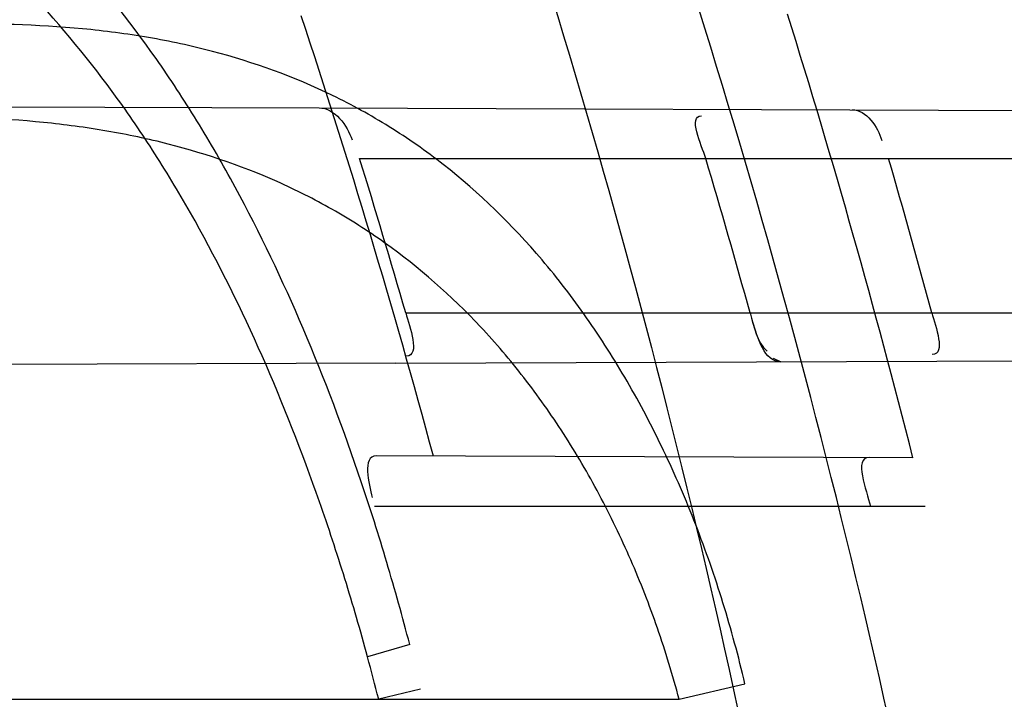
# Model space of a CAD drawing. Header units: millimetres. Extents: x 0 to 297, y 0 to 210.
# Tile 49 of 256: x 147.5941 to 147.6259, y 91.4163 to 91.4383. Entities that reach past the tile are written whole.
import ezdxf

# ---------------------------------------------------------------- set-up
doc = ezdxf.new("R2010")
doc.units = ezdxf.units.MM
doc.header["$LTSCALE"] = 16.335
doc.layers.get('0').update_dxf_attribs({"linetype": 'CONTINUOUS'})
for name, color, linetype in [('01_GLOBAL', 7, 'CONTINUOUS'), ('INTFCLR_1', 7, 'CONTINUOUS'), ('INTFCLR_144815', 7, 'CONTINUOUS')]:
    doc.layers.add(name, color=color, linetype=linetype)

msp = doc.modelspace()

# ---------------------------------------------------------------- linework, layer by layer
at = {"color": 7, "linetype": 'Continuous'}
msp.add_circle((148.0808034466, 92.1164639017), 1.9, dxfattribs=at)
at = {"color": 9, "linetype": 'Continuous'}
msp.add_arc((148.0808034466, 92.1164639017), 1.8756493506, 182.9674534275, 267.0325465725, dxfattribs=at)
at = {"layer": '01_GLOBAL', "color": 7, "linetype": 'Continuous'}
msp.add_circle((148.0808034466, 92.1164639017), 1.925, dxfattribs=at)
at = {"layer": 'INTFCLR_1', "color": 6, "linetype": 'Continuous'}
for p, q in [((147.5642691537, 91.4355959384), (147.6037535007, 91.4354581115)), ((147.6062380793, 91.4271987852), (147.5673150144, 91.4270629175))]:
    msp.add_line(p, q, dxfattribs=at)
at = {"layer": 'INTFCLR_1', "color": 9, "linetype": 'Continuous'}
for p, q in [((147.6037535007, 91.4354581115), (147.6475919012, 91.435305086)), ((147.605059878, 91.43382411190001), (147.6479681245, 91.43382411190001)), ((147.6065565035, 91.4288241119), (147.649248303, 91.4288241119)), ((147.6062380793, 91.4271987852), (147.6496285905, 91.4273502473)), ((147.6229711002, 91.4241410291), (147.6055979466, 91.4242016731)), ((147.6055405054, 91.4225741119), (147.6233637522, 91.4225741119)), ((147.606685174, 91.41810067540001), (147.6053207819, 91.417698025)), ((147.6070367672, 91.41665572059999), (147.6056811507, 91.4163241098)), ((147.6154042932, 91.41632411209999), (147.6175336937, 91.4168260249)), ((147.3506636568, 91.41632411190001), (147.6154042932, 91.41632411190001))]:
    msp.add_line(p, q, dxfattribs=at)
at = {"layer": 'INTFCLR_1', "color": 7, "linetype": 'Continuous'}
msp.add_line((147.6184460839, 91.4273628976), (147.6186914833, 91.427242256), dxfattribs=at)
at = {"layer": 'INTFCLR_1', "color": 6, "linetype": 'Continuous'}
for centre, radius, start, end in [((147.3556636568, 91.35632411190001), 0.3017258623, 270, 90.00000002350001), ((147.3556636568, 91.35632411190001), 0.2867456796, 270, 90.00000002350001), ((147.3552502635, 91.35632583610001), 0.2615546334, 16.0920984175, 17.2354244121), ((147.3559948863, 91.356325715), 0.2715622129, 15.4839192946, 16.5815583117), ((147.3552498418, 91.3563256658), 0.2779552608, 15.1191837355, 16.189568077)]:
    msp.add_arc(centre, radius, start, end, dxfattribs=at)
at = {"layer": 'INTFCLR_1', "color": 9, "linetype": 'Continuous'}
for centre, radius, start, end in [((147.3556636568, 91.35632411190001), 0.2607760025, 15.0858372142, 18.3537618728), ((147.3556636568, 91.35632411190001), 0.2757760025, 14.2357984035, 17.3348347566), ((147.5317042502, 91.39765468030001), 0.0762963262, 14.1638873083, 15.2305644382)]:
    msp.add_arc(centre, radius, start, end, dxfattribs=at)
for points, knots in [([(147.6239207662, 91.2630229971), (147.6245143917, 91.2646383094), (147.625677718, 91.2679000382), (147.6278942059, 91.2745147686), (147.6314905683, 91.2863879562), (147.6348253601, 91.3003236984), (147.6370274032, 91.31277865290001), (147.637953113, 91.3191383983), (147.6384308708, 91.3228167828), (147.6395335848, 91.3320514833), (147.6406793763, 91.34783064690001), (147.6404956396, 91.36644728), (147.639629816, 91.3785116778), (147.6390851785, 91.3840823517), (147.6386841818, 91.38778738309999), (147.6374452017, 91.3977872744), (147.6346320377, 91.41379988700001), (147.6305782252, 91.4294332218), (147.6276786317, 91.43871199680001), (147.6265880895, 91.4420309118), (147.6249290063, 91.4469198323), (147.621186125, 91.4571408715), (147.6147225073, 91.4721421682), (147.6073615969, 91.4863146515), (147.6022300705, 91.495037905), (147.59983173, 91.49892098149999), (147.598238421, 91.5014521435), (147.5939293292, 91.5081091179), (147.5867086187, 91.5183259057), (147.5766787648, 91.5307635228), (147.5681834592, 91.54008643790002), (147.5622490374, 91.5460455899), (147.5589678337, 91.54920070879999), (147.5544151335, 91.5534558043), (147.5480427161, 91.5590273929), (147.541144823, 91.5644332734), (147.5367712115, 91.56754354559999), (147.5346401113, 91.56897350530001), (147.533241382, 91.56987250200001), (147.5319885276, 91.57063788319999), (147.5308874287, 91.5712699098), (147.5299491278, 91.57176025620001), (147.5291251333, 91.5721478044), (147.5284918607, 91.5723508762), (147.5279419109, 91.57249513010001), (147.5276450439, 91.5721332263), (147.5279068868, 91.5716254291), (147.528285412, 91.5709843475), (147.528982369, 91.57009863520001), (147.5299093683, 91.56900729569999), (147.53099579, 91.56780618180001), (147.5321866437, 91.5665242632), (147.5339471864, 91.56466063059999), (147.5364529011, 91.56204119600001), (147.5411298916, 91.55713350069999), (147.546237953, 91.5516275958), (147.5508912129, 91.54636519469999), (147.5537675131, 91.54301891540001), (147.5583927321, 91.5375256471), (147.5654736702, 91.52862354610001), (147.5747566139, 91.5156719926), (147.581475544, 91.5050988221), (147.5858745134, 91.49757284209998), (147.5888592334, 91.492279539), (147.5940084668, 91.4826176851), (147.6008853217, 91.46802735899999), (147.605629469, 91.45586290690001), (147.6078360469, 91.44955591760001)], [0, 0, 0, 0, 0.0103792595, 0.0208842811, 0.0420721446, 0.0851858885, 0.1071984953, 0.1183380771, 0.123943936, 0.1295693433, 0.1744299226, 0.2192388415, 0.2417237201, 0.2473597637, 0.2529962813, 0.2641993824, 0.3081295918, 0.3509327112, 0.3614952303, 0.3667582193, 0.3720021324, 0.3926323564, 0.4323913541, 0.4704239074, 0.4888657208, 0.4934194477, 0.497950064, 0.5069039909, 0.5412450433, 0.5733438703, 0.6032118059, 0.6172673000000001, 0.6240601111, 0.6306649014, 0.6548506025, 0.6750843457, 0.6834913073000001, 0.6872123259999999, 0.6905622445, 0.6935176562, 0.6960693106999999, 0.6982084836, 0.6999280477, 0.7014829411, 0.7024060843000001, 0.7029587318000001, 0.7038763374, 0.7054334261, 0.7076628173, 0.7105600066, 0.714112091, 0.7174145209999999, 0.7211168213, 0.7295725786, 0.7392778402, 0.7620040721, 0.7748640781, 0.7816422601, 0.7886165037, 0.8181744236, 0.8502177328, 0.884679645, 0.8936796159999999, 0.902792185, 0.9213283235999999, 0.9597006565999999, 1, 1, 1, 1]), ([(147.5311764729, 91.57132411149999), (147.5318287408, 91.5713240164), (147.5336257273, 91.5703676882), (147.5357695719, 91.56920293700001), (147.5378575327, 91.5678745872), (147.540022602, 91.5664516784), (147.5444669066, 91.5633499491), (147.5514777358, 91.5579678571), (147.5579605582, 91.5524167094), (147.5625922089, 91.5481782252), (147.5659282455, 91.5450376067), (147.5719597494, 91.53910867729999), (147.580595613, 91.52983364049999), (147.5907946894, 91.51745818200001), (147.5981414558, 91.50728802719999), (147.6025258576, 91.5006611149), (147.60414614, 91.49814277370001), (147.6065841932, 91.4942808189), (147.6117989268, 91.48560842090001), (147.6192817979, 91.4715157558), (147.6258568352, 91.45659014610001), (147.6296645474, 91.44641925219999), (147.6313517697, 91.4415559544), (147.6324604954, 91.4382553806), (147.6354073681, 91.4290313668), (147.6395285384, 91.4134880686), (147.6423901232, 91.3975587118), (147.6436501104, 91.38761200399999), (147.6440578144, 91.3839275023), (147.6446115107, 91.3783882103), (147.6454917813, 91.3663917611), (147.6456786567, 91.3478767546), (147.6445135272, 91.3321854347), (147.6433925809, 91.3230036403), (147.6429068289, 91.3193455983), (147.6419655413, 91.31302046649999), (147.6397259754, 91.3006309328), (147.6363346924, 91.2867710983), (147.6326792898, 91.27496708), (147.6304259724, 91.2683893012), (147.6292433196, 91.26514577), (147.6286398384, 91.26353946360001)], [0, 0, 0, 0, 0.0056084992, 0.016622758, 0.0214510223, 0.0268121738, 0.0389184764, 0.0680276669, 0.1027789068, 0.1122614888, 0.1220107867, 0.1421735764, 0.1849752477, 0.2309092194, 0.2799812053, 0.2927645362, 0.2992310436, 0.3057293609, 0.3320345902, 0.3862266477, 0.4428037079, 0.4721337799, 0.479586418, 0.4870651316, 0.5020714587, 0.5628449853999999, 0.6251697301, 0.6410581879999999, 0.6490513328, 0.6570434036, 0.6889243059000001, 0.7524504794, 0.8160576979, 0.8240355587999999, 0.8319861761, 0.8477866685, 0.8790166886, 0.9402183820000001, 0.9703167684, 0.9852456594, 1, 1, 1, 1]), ([(147.6066851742, 91.41810067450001), (147.6064533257, 91.41898927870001), (147.6060835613, 91.42031468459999), (147.6055458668, 91.4220645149), (147.6047137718, 91.4246100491), (147.6033320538, 91.42827750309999), (147.6014874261, 91.4321542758), (147.5998290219, 91.4350339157), (147.5980981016, 91.4376755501), (147.5957168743, 91.4406612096), (147.5929709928, 91.44322398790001), (147.5905965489, 91.444959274), (147.5881088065, 91.4464927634), (147.5847519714, 91.44805734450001), (147.5811690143, 91.4491652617), (147.5781660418, 91.44982919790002), (147.575014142, 91.4503707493), (147.5709227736, 91.45081339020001), (147.5667319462, 91.45102731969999), (147.5632696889, 91.45110647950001), (147.5596875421, 91.45113480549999), (147.5551425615, 91.45109301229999), (147.5496304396, 91.45097570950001), (147.5459314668, 91.45087596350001), (147.5440698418, 91.45082086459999)], [0, 0, 0, 0, 0.0346282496, 0.0518722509, 0.0690224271, 0.1356084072, 0.1994979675, 0.2306510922, 0.2608465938, 0.3185314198, 0.3741956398, 0.4018715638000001, 0.4293205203, 0.4842875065, 0.5409793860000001, 0.570369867, 0.6002195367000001, 0.6615276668, 0.7254015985, 0.7583983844, 0.792108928, 0.8604732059, 0.9297730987, 1, 1, 1, 1]), ([(147.6078360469, 91.44955591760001), (147.6101299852, 91.44299922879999), (147.6142956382, 91.42952576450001), (147.6182613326, 91.4122075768), (147.6202192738, 91.4006412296), (147.6210065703, 91.39518478), (147.6214994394, 91.3915132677), (147.6227052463, 91.3813993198), (147.623864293, 91.3647211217), (147.6237011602, 91.3479837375), (147.6230932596, 91.3377512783), (147.6228153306, 91.3340172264), (147.6223459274, 91.32845986), (147.6210514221, 91.316626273), (147.6180380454, 91.29878467), (147.6143540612, 91.28396869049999), (147.6118533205, 91.2754656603), (147.6108389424, 91.2721312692), (147.6090123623, 91.2664116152), (147.6051536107, 91.2553712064), (147.5989882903, 91.2403218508), (147.5926455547, 91.22739948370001), (147.588554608, 91.2198568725), (147.5870705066, 91.21719653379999), (147.5848652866, 91.2133153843), (147.5801153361, 91.2053160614), (147.5725777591, 91.1938048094), (147.5633378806, 91.1812395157), (147.5566749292, 91.173042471), (147.5528339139, 91.16854333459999), (147.551385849, 91.16686409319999), (147.5489422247, 91.1640712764), (147.5444265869, 91.1590434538), (147.5395205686, 91.15382001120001), (147.5350750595, 91.14916276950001), (147.5324472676, 91.14642530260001), (147.5302613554, 91.14401157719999), (147.5288390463, 91.1424858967), (147.5269884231, 91.13966284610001), (147.5301672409, 91.1409193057), (147.5319512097, 91.141994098), (147.5341146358, 91.14331988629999), (147.5360112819, 91.14459412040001), (147.5382932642, 91.1461762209), (147.5413846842, 91.14844087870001), (147.5453415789, 91.15151625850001), (147.5512543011, 91.1563820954), (147.5565470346, 91.16112874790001), (147.5611780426, 91.16556996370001), (147.5644972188, 91.16884566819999), (147.5704790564, 91.1750133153), (147.5790048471, 91.18463110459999), (147.5890158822, 91.1974187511), (147.5961841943, 91.2078944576), (147.6004450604, 91.21470752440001), (147.6020181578, 91.21729598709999), (147.6043852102, 91.2212675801), (147.6094401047, 91.23018520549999), (147.6166547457, 91.24466011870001), (147.621618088, 91.2567571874), (147.6239207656, 91.2630229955)], [0, 0, 0, 0, 0.0419449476, 0.0850695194, 0.1071739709, 0.1127634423, 0.1183584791, 0.1295423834, 0.1742656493, 0.2191961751, 0.2304978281, 0.2361598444, 0.2418057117, 0.2641744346, 0.3080240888, 0.3509528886, 0.3562644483, 0.3615432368, 0.3719979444, 0.3925183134, 0.4321501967, 0.4701192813, 0.4793724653, 0.4839620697, 0.48851378, 0.5063269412, 0.5401307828, 0.5715496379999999, 0.6004673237, 0.6038923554, 0.6072711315, 0.6138564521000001, 0.6263016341, 0.6480618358, 0.6572019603, 0.6650284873, 0.6713159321, 0.6759369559, 0.6799952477, 0.6841765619, 0.6887949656, 0.6950107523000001, 0.6986911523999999, 0.7027318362, 0.7117342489, 0.7218512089, 0.7329803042, 0.7579718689, 0.7647510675, 0.7717251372, 0.7861300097, 0.8166264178, 0.8492835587, 0.8841348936, 0.8932111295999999, 0.8978052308, 0.9024247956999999, 0.92112918, 0.9596906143, 1, 1, 1, 1]), ([(147.6053207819, 91.41769802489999), (147.6050905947, 91.4185448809), (147.6046020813, 91.4202256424), (147.6035256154, 91.4234944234), (147.6019985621, 91.42740041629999), (147.6001796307, 91.4310956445), (147.5985478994, 91.43384143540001), (147.59684337, 91.4363653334), (147.5945016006, 91.4392206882), (147.5918121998, 91.4416714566), (147.5894897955, 91.4433356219), (147.5870547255, 91.4448111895), (147.5837740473, 91.4463224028), (147.5802771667, 91.4474022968), (147.5773469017, 91.44805809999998), (147.5742721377, 91.44859816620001), (147.5702826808, 91.44905430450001), (147.5661959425, 91.4492944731), (147.5628200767, 91.4494018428), (147.5593277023, 91.4494622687), (147.5548960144, 91.4494664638), (147.5495201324, 91.44941103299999), (147.545912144, 91.44935419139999), (147.5440960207, 91.4493224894)], [0, 0, 0, 0, 0.0341071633, 0.068008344, 0.1337313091, 0.1969353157, 0.2278200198, 0.2578041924, 0.3152475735, 0.3708922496, 0.3986349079, 0.4261880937, 0.4814518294, 0.5385010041, 0.5680846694, 0.5981200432, 0.6597913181, 0.7240121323, 0.7571773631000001, 0.7910568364, 0.8597590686, 0.9294057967, 1, 1, 1, 1]), ([(147.5311764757, 91.1413241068), (147.5310781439, 91.14132411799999), (147.5308373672, 91.14137158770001), (147.5308497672, 91.1418044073), (147.5311074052, 91.1422497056), (147.5315528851, 91.142911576), (147.5322318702, 91.14373533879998), (147.5335407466, 91.1452190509), (147.5355593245, 91.1473348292), (147.5383533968, 91.1501930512), (147.5428736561, 91.1547964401), (147.5478811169, 91.1599991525), (147.5524841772, 91.1649963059), (147.5549756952, 91.16777374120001), (147.5564519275, 91.1694435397), (147.5603658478, 91.1739155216), (147.5671547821, 91.1820635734), (147.5765732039, 91.1945612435), (147.5842592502, 91.2060163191), (147.5891039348, 91.21397962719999), (147.5913524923, 91.217842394), (147.5928653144, 91.2204893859), (147.5970335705, 91.2279909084), (147.6034974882, 91.24084499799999), (147.6097854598, 91.25582728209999), (147.6137211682, 91.2668203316), (147.6155837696, 91.27251442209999), (147.6166180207, 91.2758335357), (147.6191666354, 91.28429392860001), (147.6229221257, 91.2990378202), (147.6259956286, 91.3168025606), (147.6273158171, 91.32858523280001), (147.6277944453, 91.33411784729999), (147.6280778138, 91.3378349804), (147.6286975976, 91.3480207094), (147.6288639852, 91.364684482), (147.6276820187, 91.3812878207), (147.6264527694, 91.3913544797), (147.6259502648, 91.39500924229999), (147.6251474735, 91.4004414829), (147.6231505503, 91.4119586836), (147.6191057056, 91.4292020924), (147.6148598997, 91.44260751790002), (147.6125223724, 91.4491302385)], [0, 0, 0, 0, 0.0008731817, 0.001718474, 0.0032338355, 0.0055641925, 0.0087322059, 0.0127298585, 0.0231213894, 0.0346993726, 0.0482226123, 0.08041255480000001, 0.0988155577, 0.1085507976, 0.1135449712, 0.1186069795, 0.1613231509, 0.207686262, 0.2575123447, 0.2837454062, 0.2904461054, 0.2972015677, 0.3108182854, 0.366650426, 0.4248609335, 0.4549769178, 0.4703146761, 0.4780576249, 0.4858477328, 0.5487775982, 0.6130123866, 0.6457680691, 0.6540347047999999, 0.6623246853, 0.6788711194, 0.7446474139, 0.8101273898, 0.8265053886, 0.8346996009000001, 0.8428861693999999, 0.8752668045, 0.9384714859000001, 1, 1, 1, 1]), ([(147.6175336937, 91.4168260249), (147.6173285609, 91.4177078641), (147.6168577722, 91.4194405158), (147.615979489, 91.421962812), (147.6149449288, 91.4243590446), (147.6137657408, 91.4266031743), (147.6124535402, 91.4286690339), (147.6105754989, 91.4311135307), (147.6084249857, 91.4332116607), (147.6060539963, 91.43487180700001), (147.6036063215, 91.43622204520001), (147.6009695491, 91.4371759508), (147.5982256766, 91.4377638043), (147.5953432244, 91.4381391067), (147.5931382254, 91.43818935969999), (147.5916574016, 91.4381487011)], [0, 0, 0, 0, 0.0736829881, 0.1459735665, 0.2171926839, 0.2858938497, 0.3520814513, 0.4160976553, 0.536537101, 0.5946056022, 0.6512552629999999, 0.7636590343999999, 0.8210952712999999, 0.8794404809, 1, 1, 1, 1]), ([(147.6154042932, 91.41632411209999), (147.6152002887, 91.4170998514), (147.6147340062, 91.4186249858), (147.6138690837, 91.4208408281), (147.6128544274, 91.4229470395), (147.6116999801, 91.4249199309), (147.6104180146, 91.4267368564), (147.6085787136, 91.4288983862), (147.6064844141, 91.4307432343), (147.6041953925, 91.4322013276), (147.6018172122, 91.4334000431), (147.5992703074, 91.43424661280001), (147.5966240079, 91.43477685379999), (147.5938408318, 91.4351248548), (147.5917135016, 91.43518255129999), (147.5902832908, 91.4351575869)], [0, 0, 0, 0, 0.0701472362, 0.1393069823, 0.2078363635, 0.2743846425, 0.3389902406, 0.4020297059, 0.5223393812, 0.5811635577, 0.6390271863, 0.7549002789, 0.8143917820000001, 0.874905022, 1, 1, 1, 1])]:
    msp.add_open_spline(points, degree=3, knots=knots, dxfattribs=at)
at = {"layer": 'INTFCLR_1', "color": 6, "linetype": 'Continuous'}
for points, knots in [([(147.5524190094, 91.57132411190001), (147.5518087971, 91.57132411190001), (147.5529114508, 91.5692236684), (147.5538583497, 91.5680649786), (147.5554058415, 91.56603172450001), (147.5573153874, 91.5637319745), (147.5597564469, 91.56079692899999), (147.5626098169, 91.5573885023), (147.5656703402, 91.5536813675), (147.5686923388, 91.5499560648), (147.571505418, 91.54640770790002), (147.5740879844, 91.5430774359), (147.5764364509, 91.53997985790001), (147.5785589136, 91.53711993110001), (147.5804701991, 91.53449113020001), (147.5821890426, 91.5320821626), (147.5837330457, 91.529879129), (147.5851142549, 91.527876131), (147.5863481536, 91.5260600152), (147.5874498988, 91.5244157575), (147.5884368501, 91.52292425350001), (147.5893145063, 91.52158304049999), (147.590301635, 91.52005887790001), (147.5913416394, 91.5184318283), (147.5924164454, 91.51672483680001), (147.5934051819, 91.5151347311), (147.5944675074, 91.51340362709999), (147.5954727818, 91.51173989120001), (147.5963989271, 91.5101860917), (147.5972040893, 91.50882047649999), (147.5980924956, 91.5072948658), (147.5990691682, 91.5055946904), (147.6001439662, 91.503694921), (147.6013258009, 91.5015697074), (147.6026254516, 91.49918624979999), (147.6040567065, 91.4965029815), (147.6056293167, 91.4934797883), (147.6073520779, 91.49007026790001), (147.6092357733, 91.4862176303), (147.6112959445, 91.48184252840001), (147.6135459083, 91.4768493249), (147.6159975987, 91.4711159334), (147.6186600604, 91.46449556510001), (147.621540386, 91.45677847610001), (147.6245995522, 91.4477874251), (147.6276353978, 91.43777021), (147.6304347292, 91.4271489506), (147.6328479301, 91.41640510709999), (147.6348548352, 91.405631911), (147.6364550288, 91.3948720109), (147.6376568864, 91.3841237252), (147.6384643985, 91.3734124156), (147.6388848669, 91.3627276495), (147.638923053, 91.3520862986), (147.6385832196, 91.34147856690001), (147.6378679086, 91.3309058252), (147.6367790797, 91.3203765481), (147.6353146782, 91.30986953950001), (147.6334744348, 91.2993988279), (147.6312492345, 91.2889416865), (147.6286373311, 91.27851137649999), (147.6256726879, 91.26825261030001), (147.6225298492, 91.2586638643), (147.6194333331, 91.2501513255), (147.6165578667, 91.24288110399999), (147.613914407, 91.2366339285), (147.6114912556, 91.23122494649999), (147.6092772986, 91.2265132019), (147.6072566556, 91.222383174), (147.6054148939, 91.2187488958), (147.6037381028, 91.2155404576), (147.6022167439, 91.21270536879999), (147.6008394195, 91.21019779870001), (147.5995919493, 91.20797263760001), (147.5984619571, 91.205992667), (147.5974378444, 91.2042264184), (147.5965123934, 91.2026529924), (147.5956788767, 91.20125348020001), (147.5947260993, 91.1996710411), (147.5936842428, 91.1979643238), (147.5924549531, 91.195983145), (147.5913949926, 91.1943013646), (147.5904087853, 91.1927574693), (147.5895314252, 91.19139819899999), (147.5885421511, 91.1898833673), (147.5874297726, 91.1882012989), (147.5861816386, 91.18634056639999), (147.5847816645, 91.18428595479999), (147.5832139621, 91.18202299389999), (147.5814607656, 91.179538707), (147.5795082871, 91.1768262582), (147.5773377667, 91.1738741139), (147.5749300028, 91.1706720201), (147.5722786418, 91.16722855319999), (147.5693828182, 91.16355418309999), (147.5662651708, 91.1596930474), (147.5630841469, 91.155829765), (147.5601062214, 91.152268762), (147.5575479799, 91.1491965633), (147.5555504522, 91.14679617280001), (147.5539276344, 91.14467529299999), (147.5529496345, 91.1434806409), (147.5517963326, 91.1413241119), (147.5524190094, 91.1413241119)], [0, 0, 0, 0, 0.0038604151, 0.0075016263, 0.0124785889, 0.0188917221, 0.0268498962, 0.0364677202, 0.04706947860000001, 0.0572444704, 0.0668187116, 0.0757144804, 0.08390538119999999, 0.0914099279, 0.098245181, 0.1044667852, 0.1101313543, 0.1152642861, 0.1198589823, 0.1240215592, 0.1277856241, 0.1311734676, 0.1341617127, 0.1392736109, 0.1433897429, 0.1469230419, 0.1511192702, 0.1562389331, 0.1592204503, 0.1625628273, 0.1662680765, 0.1703891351, 0.1749670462, 0.1800766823, 0.185772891, 0.1921413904, 0.1993155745, 0.2073310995, 0.2163076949, 0.2264451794, 0.2379233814, 0.250953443, 0.2658909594, 0.2830621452, 0.3030578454, 0.3259639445, 0.3492662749, 0.372530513, 0.3956109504, 0.4185782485, 0.4413347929, 0.4640172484, 0.48651927, 0.5089682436, 0.5313242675, 0.553647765, 0.5759939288, 0.5982772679, 0.6207473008, 0.6432362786, 0.6658996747, 0.6887559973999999, 0.7107777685, 0.7297237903, 0.7460531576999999, 0.7602331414, 0.7726347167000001, 0.7835467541, 0.7931663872, 0.8017211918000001, 0.8093215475, 0.8160683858, 0.8220758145, 0.8274205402, 0.8322066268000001, 0.8364980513, 0.8403368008, 0.8437547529, 0.8468031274, 0.8520223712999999, 0.8564046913, 0.8615533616, 0.8645986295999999, 0.8679945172, 0.8717882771, 0.8760445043, 0.8807522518, 0.8859628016, 0.8917731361, 0.8981681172, 0.9051985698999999, 0.9129160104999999, 0.9213486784, 0.9305434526, 0.9404096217, 0.9509435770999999, 0.9619432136, 0.9720502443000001, 0.9803711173, 0.9870628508, 0.9922716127, 0.99606073, 1, 1, 1, 1]), ([(147.5524190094, 91.1413241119), (147.5531143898, 91.1413241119), (147.5543203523, 91.14213679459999), (147.5561744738, 91.14325300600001), (147.5583002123, 91.1447976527), (147.560928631, 91.14681022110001), (147.5640582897, 91.14937974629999), (147.5675074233, 91.15237487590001), (147.5710070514, 91.1555769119), (147.574310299, 91.1587419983), (147.5773371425, 91.16175781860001), (147.5800923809, 91.16460395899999), (147.5825889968, 91.1672661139), (147.5848455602, 91.1697411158), (147.5868773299, 91.1720281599), (147.5887011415, 91.1741288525), (147.5903405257, 91.1760572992), (147.5918089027, 91.1778176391), (147.59312239, 91.1794189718), (147.5942950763, 91.1808709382), (147.5953447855, 91.18218881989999), (147.5962981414, 91.1834007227), (147.5972372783, 91.1846080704), (147.5982377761, 91.1859099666), (147.5992999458, 91.187311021), (147.6003509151, 91.1887170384), (147.6013832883, 91.1901164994), (147.6024574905, 91.19159267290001), (147.6036466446, 91.1932514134), (147.6049757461, 91.1951365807), (147.6064609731, 91.1972842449), (147.6081179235, 91.19973355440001), (147.6099603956, 91.2025250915), (147.6120026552, 91.20570886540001), (147.6142665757, 91.2093548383), (147.6167734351, 91.21354352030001), (147.6195429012, 91.2183732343), (147.6225956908, 91.2239740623), (147.6259494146, 91.23049845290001), (147.6296263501, 91.2381747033), (147.6335547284, 91.2471120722), (147.6374822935, 91.2570297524), (147.6411546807, 91.26748627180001), (147.6444163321, 91.27808548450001), (147.6472390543, 91.28872386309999), (147.6496322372, 91.2993899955), (147.6515947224, 91.3100274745), (147.6531423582, 91.3206651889), (147.6542785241, 91.3312578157), (147.6550140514, 91.3418222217), (147.655355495, 91.3523479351), (147.6553083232, 91.36283677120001), (147.6548760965, 91.3732949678), (147.6540611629, 91.3837158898), (147.6528633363, 91.39410400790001), (147.6512816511, 91.40445780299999), (147.649316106, 91.4147614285), (147.6469588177, 91.4250379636), (147.6442058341, 91.4352745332), (147.6410435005, 91.44548298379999), (147.6374805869, 91.4556114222), (147.6336594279, 91.4652777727), (147.6298256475, 91.47403311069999), (147.6262354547, 91.48156843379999), (147.6229615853, 91.48797792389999), (147.6199846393, 91.4934796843), (147.617284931, 91.4982265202), (147.6148405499, 91.5023464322), (147.6126315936, 91.50593695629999), (147.6106351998, 91.50908022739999), (147.6088346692, 91.5118359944), (147.6072125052, 91.5142588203), (147.6057564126, 91.51638728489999), (147.6044486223, 91.5182624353), (147.6032796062, 91.51991080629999), (147.6022307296, 91.5213681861), (147.6012884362, 91.5226603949), (147.6003875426, 91.52388111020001), (147.599451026, 91.5251356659), (147.5984191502, 91.5265005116), (147.5973563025, 91.52788680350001), (147.5962900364, 91.5292585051), (147.5952102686, 91.5306298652), (147.5940251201, 91.53211414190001), (147.5927013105, 91.5337461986), (147.5912185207, 91.535542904), (147.5895625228, 91.5375118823), (147.5877136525, 91.5396634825), (147.5856554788, 91.54200321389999), (147.583366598, 91.5445380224), (147.5808303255, 91.5472668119), (147.5780323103, 91.5501828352), (147.5749547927, 91.55327492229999), (147.5715984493, 91.5565159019), (147.5680191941, 91.55981674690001), (147.5644644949, 91.5629254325), (147.5612102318, 91.5656152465), (147.5584715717, 91.5677235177), (147.5562664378, 91.5693347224), (147.5543599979, 91.57048668), (147.5531273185, 91.57132411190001), (147.5524190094, 91.57132411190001)], [0, 0, 0, 0, 0.0042187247, 0.0081401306, 0.0133978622, 0.0200459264, 0.0282638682, 0.0379443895, 0.0477615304, 0.05703690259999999, 0.0656973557, 0.0736821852, 0.0810680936, 0.0878383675, 0.0940009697, 0.0996271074, 0.1047154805, 0.1093563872, 0.1135342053, 0.1172803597, 0.1206792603, 0.1237557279, 0.1266349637, 0.1299589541, 0.1337168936, 0.1373013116, 0.1406085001, 0.1442672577, 0.148377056, 0.1529904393, 0.1582606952, 0.164218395, 0.1709303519, 0.1785521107, 0.1871652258, 0.1969659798, 0.2081658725, 0.2209392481, 0.2356613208, 0.2526660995, 0.2725685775, 0.2948769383, 0.3173640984, 0.3397873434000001, 0.3621386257, 0.3841211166, 0.4060891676, 0.4277469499, 0.4493218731, 0.470705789, 0.4919793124, 0.5131981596, 0.5343255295, 0.5554668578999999, 0.5765984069, 0.5977513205, 0.6189954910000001, 0.6402209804, 0.6617015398, 0.6832900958, 0.7050415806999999, 0.7268239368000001, 0.7463339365, 0.7630160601, 0.7774553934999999, 0.7899931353, 0.8009638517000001, 0.8105830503, 0.8190545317, 0.8265380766, 0.8331730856, 0.8390248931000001, 0.8442268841, 0.8488182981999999, 0.8528943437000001, 0.8564866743, 0.8597116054, 0.8625968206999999, 0.8656908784, 0.8692094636, 0.8729771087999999, 0.8762884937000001, 0.879749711, 0.8835661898, 0.8878115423, 0.8924986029, 0.8976989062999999, 0.9034198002, 0.9097088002, 0.9166034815, 0.9241390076, 0.9323094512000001, 0.9411199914, 0.9506041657, 0.9606137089, 0.9706541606, 0.9792553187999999, 0.9862062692, 0.9916647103, 0.9957028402, 1, 1, 1, 1])]:
    msp.add_open_spline(points, degree=3, knots=knots, dxfattribs=at)
for points in [[(147.6037535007, 91.4354581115), (147.6042495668, 91.4354563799), (147.6046729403, 91.4348938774), (147.6048199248, 91.434420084)], [(147.6162640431, 91.43382411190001), (147.6161325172, 91.4342658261), (147.6156728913, 91.4352022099), (147.6161337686, 91.43520060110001)], [(147.6210056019, 91.43539789), (147.6214668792, 91.4353962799), (147.6218365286, 91.4348437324), (147.6219651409, 91.43440074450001)], [(147.6065565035, 91.4288241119), (147.6066854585, 91.4283771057), (147.6070400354, 91.42743014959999), (147.6065748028, 91.4274285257)], [(147.6235837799, 91.4288241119), (147.6237007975, 91.42839100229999), (147.6240482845, 91.4274798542), (147.6235996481, 91.42747828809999)], [(147.6055979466, 91.4242016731), (147.6051471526, 91.4242032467), (147.6053579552, 91.42329072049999), (147.6054736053, 91.42285501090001)], [(147.6215608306, 91.4241459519), (147.6210367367, 91.4241477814), (147.621471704, 91.4230826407), (147.6215984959, 91.4225741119)]]:
    msp.add_open_spline(points, degree=3, dxfattribs=at)
at = {"layer": 'INTFCLR_1', "color": 7, "linetype": 'Continuous'}
for points in [[(147.6177008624, 91.4288241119), (147.617823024, 91.4283880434), (147.6179135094, 91.427881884), (147.6182539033, 91.4275832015)], [(147.6186914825, 91.42724225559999), (147.6181697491, 91.42724035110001), (147.6179327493, 91.4280215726), (147.617793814, 91.4285244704)]]:
    msp.add_open_spline(points, degree=3, dxfattribs=at)
at = {"layer": 'INTFCLR_144815', "color": 6, "linetype": 'Continuous'}
for radius in [0.3190566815, 0.3040475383]:
    msp.add_circle((147.3556636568, 91.35632411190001), radius, dxfattribs=at)
for radius, start, end in [(0.4398395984, 313.9937911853, 154.5150993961), (0.3391361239, 316.9838592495, 43.0161407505)]:
    msp.add_arc((147.3556636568, 91.35632411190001), radius, start, end, dxfattribs=at)
at = {"layer": 'INTFCLR_144815', "color": 9, "linetype": 'Continuous'}
for centre, radius, start, end in [((147.3556636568, 91.35632411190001), 0.3298406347, 314.0862202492, 45.9137797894), ((147.3556636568, 91.35632411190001), 0.3198467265, 314.0319604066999, 45.9680396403), ((147.3556636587, 91.3563241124), 0.3618983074, 311.2505121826, 12.701512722)]:
    msp.add_arc(centre, radius, start, end, dxfattribs=at)
at = {"layer": 'INTFCLR_144815', "color": 6, "linetype": 'Continuous'}
for points, knots in [([(147.6577759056, 91.3563241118), (147.6577759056, 91.3578954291), (147.6577525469, 91.3610384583), (147.6576474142, 91.3657528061), (147.6574721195, 91.37046716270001), (147.6572265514, 91.3751815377), (147.656910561, 91.3798958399), (147.656523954, 91.38461004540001), (147.6560665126, 91.3893239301), (147.6555379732, 91.39403738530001), (147.6549380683, 91.39875002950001), (147.6542664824, 91.40346163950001), (147.6535229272, 91.4081716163), (147.6527070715, 91.41287953), (147.6518186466, 91.4175845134), (147.6508573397, 91.42228592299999), (147.6498229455, 91.42698259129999), (147.6487152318, 91.4316735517), (147.6475341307, 91.43635723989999), (147.6462795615, 91.4410323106), (147.64495167, 91.44569676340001), (147.6435506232, 91.4503487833), (147.6420768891, 91.4549858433), (147.6405310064, 91.4596055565), (147.6389138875, 91.4642048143), (147.6372266, 91.4687805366), (147.6354706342, 91.47332901), (147.6336477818, 91.4778463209), (147.6317603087, 91.4823280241), (147.6298109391, 91.4867692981), (147.6278029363, 91.4911648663), (147.6257401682, 91.4955089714), (147.62362715, 91.4997954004), (147.621469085, 91.50401750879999), (147.6192719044, 91.50816824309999), (147.6170422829, 91.51224019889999), (147.6147876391, 91.5162256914), (147.6125161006, 91.52011686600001), (147.6102364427, 91.52390582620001), (147.6079579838, 91.5275847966), (147.6056904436, 91.5311463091), (147.603443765, 91.5345834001), (147.6012279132, 91.5378898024), (147.5990526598, 91.5410601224), (147.5969273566, 91.5440900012), (147.5948607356, 91.5469762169), (147.5928607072, 91.5497167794), (147.5909342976, 91.5523108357), (147.5890876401, 91.55475852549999), (147.5873260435, 91.55706076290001), (147.5856536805, 91.5592195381), (147.5840734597, 91.5612379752), (147.5825868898, 91.5631204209), (147.5811945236, 91.5648718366), (147.5798962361, 91.5664974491), (147.578691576, 91.5680023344), (147.577579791, 91.5693914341), (147.5765599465, 91.5706694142), (147.57563099, 91.5718407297), (147.5747919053, 91.572909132), (147.5740415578, 91.5738789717), (147.5733789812, 91.57475141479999), (147.5728023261, 91.57553667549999), (147.5723120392, 91.5762162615), (147.5718077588, 91.5770040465), (147.5713359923, 91.5775746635), (147.5710071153, 91.578818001), (147.5713403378, 91.5788240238)], [0, 0, 0, 0, 0.0193233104, 0.0386508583, 0.0579871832, 0.0773361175, 0.09670245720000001, 0.1160893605, 0.1355016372, 0.1549417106, 0.174414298, 0.1939209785, 0.2134662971, 0.2330504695, 0.2526773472, 0.2723461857, 0.2920601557, 0.3118166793, 0.3316176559, 0.3514587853, 0.371340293, 0.3912557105, 0.4112029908, 0.4311730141, 0.4511607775, 0.4711544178, 0.4911445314, 0.5111169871, 0.5310562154, 0.5509444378, 0.5707608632, 0.5904818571, 0.6100808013, 0.6295279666, 0.6487906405, 0.6678329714, 0.6866163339, 0.7050996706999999, 0.7232399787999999, 0.7409930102, 0.7583142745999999, 0.7751600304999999, 0.7914883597, 0.8072603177, 0.8224409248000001, 0.8370001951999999, 0.8509135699, 0.8641629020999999, 0.8767346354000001, 0.8886194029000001, 0.8998117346, 0.9103161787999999, 0.9201431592, 0.929309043, 0.9378311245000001, 0.9457272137, 0.9530145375, 0.9597112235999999, 0.9658341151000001, 0.9713985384, 0.9764187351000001, 0.9809091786, 0.9848838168, 0.9883571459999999, 0.9913427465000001, 0.9959015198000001, 1, 1, 1, 1]), ([(147.5784687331, 91.13382420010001), (147.5781248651, 91.1338305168), (147.5784667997, 91.1351065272), (147.5789335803, 91.13570228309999), (147.5794381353, 91.13651419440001), (147.5799269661, 91.13721519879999), (147.5805020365, 91.13802435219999), (147.581162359, 91.13892311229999), (147.5819099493, 91.1399218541), (147.5827456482, 91.1410217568), (147.5836709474, 91.1422277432), (147.5846879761, 91.1435451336), (147.5857985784, 91.1449795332), (147.5870029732, 91.14653486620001), (147.5882990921, 91.1482126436), (147.5896836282, 91.1500132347), (147.5911548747, 91.15193951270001), (147.5927145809, 91.15399936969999), (147.5943650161, 91.15620210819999), (147.596103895, 91.1585517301), (147.5979255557, 91.16104816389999), (147.599823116, 91.1636899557), (147.6017910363, 91.1664778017), (147.6038223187, 91.1694105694), (147.6059091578, 91.17248603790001), (147.6080430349, 91.17570086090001), (147.610214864, 91.17905059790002), (147.6124151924, 91.1825298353), (147.6146343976, 91.1861323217), (147.6168628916, 91.189851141), (147.6190913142, 91.19367890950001), (147.6213106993, 91.1976079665), (147.6235126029, 91.2016305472), (147.6256891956, 91.2057389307), (147.6278333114, 91.2099255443), (147.6299384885, 91.2141830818), (147.631998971, 91.2185045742), (147.6340096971, 91.22288344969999), (147.635966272, 91.22731357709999), (147.6378649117, 91.23178925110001), (147.6397023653, 91.2363051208), (147.6414762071, 91.24085704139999), (147.6431808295, 91.2454316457), (147.6448144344, 91.2500236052), (147.6463777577, 91.25463405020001), (147.6478725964, 91.25926866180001), (147.6492992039, 91.2639290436), (147.6506556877, 91.2686094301), (147.651941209, 91.2733071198), (147.653154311, 91.27801617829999), (147.6542942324, 91.28273212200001), (147.6553612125, 91.2874541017), (147.656355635, 91.2921819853), (147.6572778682, 91.2969157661), (147.6581281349, 91.3016549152), (147.6589065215, 91.306398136), (147.6596131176, 91.31114385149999), (147.6602481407, 91.31589110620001), (147.6608118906, 91.3206396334), (147.6613046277, 91.32538908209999), (147.6617265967, 91.3301391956), (147.6620780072, 91.33488963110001), (147.6623590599, 91.33964034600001), (147.662569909, 91.3443911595), (147.6627106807, 91.34914211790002), (147.6627814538, 91.35389307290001), (147.6627822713, 91.3586440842), (147.6627131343, 91.3633950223), (147.6625740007, 91.3681459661), (147.6623647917, 91.3728967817), (147.6620853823, 91.37764750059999), (147.6617356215, 91.38239791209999), (147.6613153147, 91.3871479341), (147.6608242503, 91.3918972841), (147.6602621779, 91.39664575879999), (147.6596288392, 91.4013929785), (147.6589239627, 91.40613849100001), (147.6581472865, 91.4108816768), (147.6572985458, 91.41562188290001), (147.6563774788, 91.4203583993), (147.6553839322, 91.4250899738), (147.654317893, 91.42981488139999), (147.6531794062, 91.4345314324), (147.6519684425, 91.4392384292), (147.6506848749, 91.4439351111), (147.6493287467, 91.44862012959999), (147.6479004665, 91.4532910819), (147.6464007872, 91.4579448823), (147.6448306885, 91.4625782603), (147.6431912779, 91.4671880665), (147.6414839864, 91.4717707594), (147.6397106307, 91.47632235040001), (147.6378734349, 91.4808384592), (147.6359750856, 91.48531428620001), (147.6340187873, 91.48974459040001), (147.6320083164, 91.4941236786), (147.6299480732, 91.4984454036), (147.6278431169, 91.5027031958), (147.6256991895, 91.506890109), (147.623522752, 91.51099883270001), (147.6213209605, 91.5150218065), (147.6191016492, 91.51895129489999), (147.6168732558, 91.5227795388), (147.6146447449, 91.5264988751), (147.6124254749, 91.53010191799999), (147.6102250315, 91.53358175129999), (147.6080530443, 91.53693210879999), (147.6059189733, 91.54014756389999), (147.6038319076, 91.5432236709), (147.6018003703, 91.5461570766), (147.5998321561, 91.54894557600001), (147.5979341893, 91.551588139), (147.5961124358, 91.5540848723), (147.5943718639, 91.55643693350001), (147.5927164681, 91.55864638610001), (147.5911492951, 91.5607160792), (147.5896725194, 91.5626494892), (147.5882875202, 91.564450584), (147.5869950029, 91.5661236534), (147.5857951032, 91.5676731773), (147.5846874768, 91.5691037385), (147.5836714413, 91.5704198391), (147.5827460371, 91.5716259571), (147.5819101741, 91.5727260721), (147.5811625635, 91.57372483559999), (147.5805021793, 91.5746236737), (147.57992705, 91.5754329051), (147.5794381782, 91.57613396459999), (147.5789336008, 91.57694590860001), (147.5784668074, 91.5775416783), (147.578124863, 91.57881770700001), (147.5784687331, 91.5788240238)], [0, 0, 0, 0, 0.0021236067, 0.0044659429, 0.005996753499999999, 0.007775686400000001, 0.0098091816, 0.0121043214, 0.0146687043, 0.0175100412, 0.0206343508, 0.0240542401, 0.0277864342, 0.0318356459, 0.0362005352, 0.040877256, 0.0458603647, 0.0511668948, 0.0568307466, 0.06285557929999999, 0.0692156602, 0.07591263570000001, 0.0829392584, 0.09028590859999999, 0.0979403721, 0.1058876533, 0.114110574, 0.1225900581, 0.1313055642, 0.140235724, 0.1493588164, 0.1586532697, 0.1680981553, 0.1776734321, 0.1873601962, 0.1971407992, 0.2069991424, 0.2169205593, 0.2268918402, 0.236901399, 0.2469387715, 0.256994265, 0.2670652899, 0.2770813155, 0.2870874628, 0.2971238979, 0.3071487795, 0.3171804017, 0.3272115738, 0.3372204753, 0.347205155, 0.3571681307, 0.3671107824, 0.3770356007, 0.3869457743, 0.396839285, 0.4067137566, 0.4165706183, 0.4264117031, 0.436238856, 0.4460529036, 0.4558561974, 0.465649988, 0.4754369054, 0.4852183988, 0.4949970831, 0.5047743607, 0.514552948, 0.5243342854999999, 0.5341210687, 0.5439147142, 0.5537177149, 0.5635313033, 0.5733577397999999, 0.5831983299, 0.5930548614, 0.6029285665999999, 0.6128203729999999, 0.6227310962, 0.6326618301, 0.642613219, 0.6525827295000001, 0.6625684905, 0.6725713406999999, 0.6825918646, 0.692631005, 0.7026858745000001, 0.7127502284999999, 0.7228203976, 0.7328919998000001, 0.7429592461, 0.7530154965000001, 0.7630529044, 0.7730624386, 0.783033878, 0.7929554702, 0.8028140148, 0.8125949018, 0.8222819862, 0.8318577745, 0.8413032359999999, 0.8505983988, 0.8597223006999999, 0.868653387, 0.8773699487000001, 0.8858505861, 0.894074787, 0.9020233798, 0.9096791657, 0.9170272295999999, 0.9240552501, 0.9307537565, 0.9371162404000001, 0.9431389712, 0.9488208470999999, 0.9541629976, 0.959168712, 0.963842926, 0.9681919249, 0.9722229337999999, 0.9759438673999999, 0.9793632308, 0.9824892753, 0.9853304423, 0.9878949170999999, 0.9901903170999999, 0.992224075, 0.994003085, 0.9955339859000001, 0.9978763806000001, 1, 1, 1, 1]), ([(147.5574681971, 91.57132411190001), (147.5570375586, 91.57132411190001), (147.5576723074, 91.56983745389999), (147.5583358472, 91.56900512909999), (147.5593498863, 91.56758729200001), (147.5606285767, 91.5659945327), (147.5622364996, 91.56401159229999), (147.5641604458, 91.5616850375), (147.5664090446, 91.5589676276), (147.5690057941, 91.5558095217), (147.571947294, 91.5521797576), (147.575225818, 91.54804600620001), (147.5788235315, 91.54338054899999), (147.5826928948, 91.53818768), (147.586796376, 91.53245418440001), (147.5910592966, 91.52621834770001), (147.595423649, 91.51949802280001), (147.5998100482, 91.5123523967), (147.6041573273, 91.5048233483), (147.6084000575, 91.496974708), (147.6124915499, 91.4888523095), (147.616386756, 91.48051417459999), (147.6200588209, 91.47199542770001), (147.6234808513, 91.4633440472), (147.6266405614, 91.45458401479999), (147.6295258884, 91.44574813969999), (147.6321308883, 91.4368591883), (147.6344555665, 91.42792726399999), (147.6364948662, 91.41898508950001), (147.638256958, 91.41001521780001), (147.6397385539, 91.4010528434), (147.64094633, 91.39207843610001), (147.6418802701, 91.38312032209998), (147.6425442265, 91.37417188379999), (147.6429407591, 91.36524129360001), (147.6430286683, 91.3592944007), (147.6430286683, 91.35632411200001)], [0, 0, 0, 0, 0.0054582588, 0.0104886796, 0.0173326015, 0.0261201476, 0.0369214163, 0.0494932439, 0.0644526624, 0.0816039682, 0.1013229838, 0.1236661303, 0.1484759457, 0.1759938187, 0.2057431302, 0.2378352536, 0.2717270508, 0.3072978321, 0.3440954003, 0.3819077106, 0.4203669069, 0.459352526, 0.498537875, 0.5379266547, 0.5772553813, 0.6165531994, 0.6557211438, 0.6946413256, 0.7335171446, 0.7719534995, 0.810488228, 0.8486376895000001, 0.8867107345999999, 0.9246290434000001, 0.9623521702, 1, 1, 1, 1]), ([(147.5857237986, 91.57132411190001), (147.5853758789, 91.57132411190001), (147.5856994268, 91.5700334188), (147.5861425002, 91.5694166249), (147.5866231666, 91.5685877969), (147.5870888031, 91.56787103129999), (147.587636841, 91.56704452), (147.5882660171, 91.566126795), (147.5889780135, 91.5651078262), (147.5897734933, 91.5639864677), (147.590653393, 91.5627583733), (147.5916183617, 91.5614199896), (147.592668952, 91.55996724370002), (147.5938053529, 91.5583961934), (147.5950274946, 91.5567027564), (147.5963347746, 91.55488309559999), (147.5977261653, 91.55293344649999), (147.5991999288, 91.5508505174), (147.6007536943, 91.5486313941), (147.6023842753, 91.5462738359), (147.6040876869, 91.5437763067), (147.605859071, 91.5411381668), (147.6076927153, 91.5383597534), (147.6095821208, 91.5354424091), (147.6115200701, 91.5323885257), (147.6134987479, 91.5292015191), (147.6155098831, 91.52588577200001), (147.6175449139, 91.5224465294), (147.6195951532, 91.5188897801), (147.6216519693, 91.5152220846), (147.6237069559, 91.51145038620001), (147.6257520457, 91.50758188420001), (147.6277796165, 91.5036238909), (147.6297825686, 91.4995837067), (147.6317543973, 91.4954684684), (147.633689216, 91.4912850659), (147.635581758, 91.48704008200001), (147.6374273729, 91.48273972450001), (147.6392219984, 91.4783897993), (147.6409621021, 91.4739957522), (147.6426447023, 91.46956251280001), (147.6442672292, 91.46509473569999), (147.6458276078, 91.4605964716), (147.6473240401, 91.4560716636), (147.6487551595, 91.4515235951), (147.6501197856, 91.4469555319), (147.6514170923, 91.4423700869), (147.6526463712, 91.4377699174), (147.6538071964, 91.43315704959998), (147.6548992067, 91.4285336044), (147.6559222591, 91.42390110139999), (147.6568762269, 91.41926123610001), (147.6577611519, 91.41461511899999), (147.6585770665, 91.40996406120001), (147.6593241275, 91.4053087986), (147.6600024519, 91.4006503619), (147.6606122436, 91.3959892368), (147.6611536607, 91.39132621), (147.6616269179, 91.3866615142), (147.662032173, 91.38199575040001), (147.6623696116, 91.3773290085), (147.6626393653, 91.3726617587), (147.6628415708, 91.3679939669), (147.6629763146, 91.3633260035), (147.6630436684, 91.3586577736), (147.6630436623, 91.35398960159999), (147.6629762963, 91.34932138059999), (147.6628415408, 91.34465342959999), (147.662639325, 91.33998567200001), (147.6623695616, 91.3353184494), (147.6620321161, 91.3306517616), (147.6616268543, 91.3259860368), (147.6611535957, 91.32132141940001), (147.6606121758, 91.31665843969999), (147.6600023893, 91.31199741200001), (147.659324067, 91.3073390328), (147.6585770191, 91.30268388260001), (147.6577611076, 91.29803286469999), (147.6568762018, 91.2933868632), (147.6559222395, 91.2887470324), (147.6548992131, 91.28411464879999), (147.6538072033, 91.2794912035), (147.6526464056, 91.27487844), (147.6514171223, 91.2702782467), (147.6501198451, 91.2656928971), (147.6487552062, 91.2611247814), (147.6473241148, 91.256576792), (147.6458276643, 91.2520519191), (147.6442673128, 91.2475537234), (147.6426447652, 91.24308588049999), (147.6409621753, 91.23865265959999), (147.6392220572, 91.23425857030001), (147.6374274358, 91.2299086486), (147.6355818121, 91.225608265), (147.6336892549, 91.2213632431), (147.6317544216, 91.2171798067), (147.6297825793, 91.2130645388), (147.6277796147, 91.209024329), (147.6257520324, 91.20506631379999), (147.6237069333, 91.2011977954), (147.6216519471, 91.1974260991), (147.6195951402, 91.1937584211), (147.6175449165, 91.1902016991), (147.6155099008, 91.1867624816), (147.613498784, 91.18344676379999), (147.6115201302, 91.1802597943), (147.6095822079, 91.177205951), (147.6076928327, 91.17428865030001), (147.6058592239, 91.1715102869), (147.6040878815, 91.1688722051), (147.6023844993, 91.1663747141), (147.6007539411, 91.16401718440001), (147.5992001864, 91.1617980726), (147.5977264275, 91.15971514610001), (147.5963350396, 91.1577654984), (147.5950277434, 91.15594581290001), (147.5938055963, 91.15425236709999), (147.5926691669, 91.15268127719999), (147.5916185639, 91.1512285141), (147.5906535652, 91.1498900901), (147.5897736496, 91.1486619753), (147.5889781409, 91.1475405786), (147.5882661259, 91.14652158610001), (147.5876369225, 91.14560382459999), (147.5870888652, 91.14477728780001), (147.5866232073, 91.1440604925), (147.5861425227, 91.14323163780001), (147.585699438, 91.1426148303), (147.5853758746, 91.1413241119), (147.5857237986, 91.1413241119)], [0, 0, 0, 0, 0.0022415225, 0.0046949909, 0.0062948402, 0.0081515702, 0.0102713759, 0.0126610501, 0.0153273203, 0.0182777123, 0.0215194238, 0.0250604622, 0.0289080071, 0.0330699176, 0.0375525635, 0.0423627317, 0.0475050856, 0.0529841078, 0.05880161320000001, 0.0649581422, 0.07145189, 0.07827835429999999, 0.08543053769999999, 0.0928988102, 0.1006709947, 0.1087324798, 0.1170666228, 0.1256550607, 0.1344781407, 0.1435153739, 0.1527460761, 0.1621498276, 0.1717063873, 0.1813963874, 0.1912015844, 0.2011049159, 0.2110906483, 0.2211444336, 0.2312534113, 0.241406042, 0.2515916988, 0.2618021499, 0.2720286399, 0.2822654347, 0.2925056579, 0.3027455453, 0.312979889, 0.3232065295, 0.3334216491, 0.3436244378, 0.3538122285, 0.3639852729, 0.3741416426, 0.3842825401, 0.3944068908, 0.4045165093, 0.4146106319, 0.4246916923, 0.4347594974, 0.444816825, 0.4548636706, 0.4649030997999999, 0.474935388, 0.4849637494, 0.494988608, 0.5050132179, 0.5150380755, 0.5250663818, 0.5350986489, 0.5451379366, 0.5551847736, 0.565241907, 0.5753096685, 0.5853904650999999, 0.5954845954, 0.6055938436, 0.615718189, 0.6258587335, 0.636015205, 0.6461877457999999, 0.6563757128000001, 0.6665780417, 0.6767934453, 0.6870195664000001, 0.6972543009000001, 0.7074936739, 0.7177343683, 0.7279706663, 0.7381976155, 0.7484076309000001, 0.7585937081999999, 0.7687462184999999, 0.7788551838, 0.7889090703, 0.7988948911, 0.808798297, 0.8186035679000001, 0.82829363, 0.8378502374, 0.8472540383, 0.8564847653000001, 0.8655219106, 0.8743449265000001, 0.8829333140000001, 0.8912673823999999, 0.8993287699, 0.9071008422, 0.9145690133, 0.9217210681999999, 0.9285473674, 0.9350409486, 0.9411974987, 0.9470149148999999, 0.9524939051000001, 0.9576363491, 0.9624464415, 0.9669292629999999, 0.9710911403, 0.9749388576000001, 0.9784798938, 0.9817217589, 0.9846721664, 0.9873385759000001, 0.9897282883, 0.9918482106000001, 0.9937049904, 0.9953049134, 0.9977584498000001, 1, 1, 1, 1]), ([(147.6636860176, 91.3563241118), (147.6636860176, 91.3580009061), (147.6636600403, 91.36135488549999), (147.6635431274, 91.3663854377), (147.6633482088, 91.3714155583), (147.6630751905, 91.3764449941), (147.6627239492, 91.38147340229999), (147.6622943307, 91.38650043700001), (147.6617861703, 91.3915255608), (147.6611992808, 91.39654826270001), (147.6605334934, 91.40156774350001), (147.6597886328, 91.40658322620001), (147.6589645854, 91.4115935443), (147.6580612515, 91.41659756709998), (147.6570786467, 91.42159368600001), (147.6560168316, 91.4265803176), (147.654876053, 91.4315553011), (147.6536566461, 91.4365164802), (147.6523592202, 91.44146102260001), (147.6509845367, 91.446386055), (147.6495337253, 91.4512879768), (147.6480081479, 91.4561630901), (147.6464096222, 91.4610069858), (147.6447403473, 91.4658149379), (147.6430030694, 91.4705815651), (147.6412010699, 91.47530102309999), (147.6393382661, 91.4799668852), (147.6374192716, 91.4845721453), (147.6354494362, 91.4891092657), (147.633434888, 91.4935702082), (147.6313825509, 91.4979465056), (147.629300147, 91.5022293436), (147.6271961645, 91.50640968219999), (147.6250797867, 91.5104784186), (147.6229607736, 91.5144265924), (147.6208493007, 91.5182456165), (147.6187557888, 91.52192746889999), (147.6166906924, 91.5254649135), (147.6146642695, 91.52885170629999), (147.612686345, 91.53208277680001), (147.6107660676, 91.53515439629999), (147.6089118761, 91.53806400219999), (147.6071314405, 91.5408100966), (147.6054316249, 91.5433921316), (147.6038179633, 91.5458111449), (147.6022945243, 91.548069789), (147.6008639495, 91.55017214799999), (147.599527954, 91.55212294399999), (147.5982875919, 91.5539271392), (147.5971433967, 91.5555897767), (147.5960957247, 91.557115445), (147.5951440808, 91.5585095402), (147.594289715, 91.559773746), (147.5935275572, 91.5609203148), (147.5928718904, 91.5619267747), (147.5921312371, 91.5631087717), (147.5915370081, 91.5640999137), (147.5904287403, 91.56622138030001), (147.5910646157, 91.5662324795)], [0, 0, 0, 0, 0.0222607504, 0.0445259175, 0.0667999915, 0.0890869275, 0.1113912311, 0.1337160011, 0.1560653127, 0.1784412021, 0.2008472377, 0.2232837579, 0.2457532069, 0.2682540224, 0.2907870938, 0.3133484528, 0.3359368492, 0.3585452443, 0.3811695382, 0.4037989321, 0.4264253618, 0.449034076, 0.4716120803, 0.4941403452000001, 0.5165983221, 0.5389621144, 0.56120409, 0.583292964, 0.605193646, 0.6268674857, 0.6482720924, 0.6693618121, 0.6900881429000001, 0.7104002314, 0.7302460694, 0.7495737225, 0.7683324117, 0.7864733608, 0.8039516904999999, 0.8207275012, 0.8367665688, 0.8520421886, 0.8665309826, 0.8802146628, 0.8930816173, 0.9051346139, 0.9163830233, 0.9268408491, 0.9365240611, 0.9454496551, 0.95363472, 0.9610964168, 0.9678511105, 0.9739142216, 0.9793007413, 0.9840264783, 0.9915569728, 1, 1, 1, 1]), ([(147.6784438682, 91.35632411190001), (147.6784438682, 91.3595113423), (147.6783441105, 91.3658892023), (147.6778959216, 91.3754528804), (147.6771473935, 91.3850135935), (147.6760969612, 91.3945687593), (147.6747420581, 91.4041148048), (147.673080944, 91.41364607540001), (147.6711107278, 91.423153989), (147.6688305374, 91.4326275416), (147.6662395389, 91.44205175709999), (147.6633404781, 91.45140793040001), (147.6601376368, 91.46067161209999), (147.6566415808, 91.4698134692), (147.6528667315, 91.47879643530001), (147.6488373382, 91.4875786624), (147.644584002, 91.49610913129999), (147.6401506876, 91.50433189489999), (147.6355911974, 91.51218570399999), (147.6309694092, 91.51960782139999), (147.6263583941, 91.5265393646), (147.6218346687, 91.53292772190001), (147.6174746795, 91.5387340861), (147.6133454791, 91.5439338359), (147.6095065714, 91.5485229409), (147.6059986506, 91.5525096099), (147.6028503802, 91.55591785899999), (147.6000765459, 91.5587751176), (147.5976814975, 91.5611231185), (147.5956644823, 91.5629740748), (147.5940163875, 91.5644191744), (147.5925791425, 91.5654520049), (147.5916296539, 91.5662423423), (147.5910646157, 91.5662324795)], [0, 0, 0, 0, 0.0408499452, 0.0817377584, 0.1226908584, 0.1637418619, 0.2049215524, 0.2462459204, 0.2877224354, 0.329349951, 0.3711123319, 0.4129705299, 0.4548685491, 0.4967167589, 0.5383929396, 0.579731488, 0.6205367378, 0.6605415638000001, 0.6994421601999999, 0.7369113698, 0.7725873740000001, 0.8061275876, 0.8372253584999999, 0.8656390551, 0.8912193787, 0.9139002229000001, 0.9336943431, 0.9506758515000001, 0.9649483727, 0.9766362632, 0.9858655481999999, 0.9927569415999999, 1, 1, 1, 1])]:
    msp.add_open_spline(points, degree=3, knots=knots, dxfattribs=at)
at = {"layer": 'INTFCLR_144815', "color": 9, "linetype": 'Continuous'}
for points, knots in [([(147.6003967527, 91.57805021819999), (147.6002699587, 91.5779426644), (147.6003543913, 91.57730397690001), (147.6007976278, 91.5764053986), (147.6016355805, 91.5749047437), (147.6035026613, 91.5720221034), (147.6055302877, 91.5690909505), (147.6075204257, 91.56623413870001), (147.6091591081, 91.5638845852), (147.612407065, 91.5592136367), (147.6174934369, 91.5517450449), (147.6221738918, 91.5445100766), (147.625472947, 91.5391947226), (147.6278293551, 91.5353269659), (147.6320856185, 91.52813089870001), (147.63816525, 91.5171484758), (147.6439951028, 91.5054851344), (147.6479689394, 91.49680632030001), (147.650242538, 91.49159498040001), (147.6536751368, 91.483455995), (147.6585611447, 91.4707624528), (147.6643285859, 91.4530578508), (147.668442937, 91.4375756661), (147.6709195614, 91.4263298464), (147.6722257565, 91.41970389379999), (147.6740667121, 91.4095683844), (147.6762781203, 91.3940880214), (147.6773991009, 91.38020238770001), (147.6777474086, 91.37318498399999)], [0, 0, 0, 0, 0.0022439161, 0.0070120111, 0.0145616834, 0.0248857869, 0.0536624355, 0.0624935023, 0.07189207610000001, 0.0923184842, 0.1392770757, 0.19383471, 0.2085944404, 0.2237059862, 0.2549574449, 0.3214227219, 0.3930725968, 0.4308712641, 0.4502345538, 0.469804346, 0.5500822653, 0.6337070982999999, 0.7209882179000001, 0.7661541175, 0.7890968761, 0.8121288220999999, 0.9051772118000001, 1, 1, 1, 1]), ([(147.6828247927, 91.3730683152), (147.6824699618, 91.38003770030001), (147.6813310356, 91.39382949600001), (147.6790847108, 91.4092012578), (147.6772117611, 91.41926395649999), (147.675886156, 91.4258443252), (147.6733668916, 91.43701306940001), (147.6691859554, 91.4523889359), (147.6633201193, 91.4699659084), (147.6583590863, 91.4825656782), (147.6548702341, 91.4906424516), (147.6525599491, 91.49581626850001), (147.6485202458, 91.50443349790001), (147.6425940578, 91.51601144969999), (147.6364157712, 91.52690770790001), (147.6320916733, 91.5340468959), (147.6296958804, 91.5378836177), (147.6263427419, 91.543159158), (147.6215825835, 91.550335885), (147.6164150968, 91.55774359), (147.6131130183, 91.56237441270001), (147.6114464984, 91.5647038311), (147.6094224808, 91.5675356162), (147.6073605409, 91.5704406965), (147.6054587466, 91.5732953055), (147.604605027, 91.5747824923), (147.6041506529, 91.57566605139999), (147.6040612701, 91.5763023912), (147.6041871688, 91.57640723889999)], [0, 0, 0, 0, 0.0945441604, 0.1873460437, 0.2103231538, 0.2332131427, 0.2782846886, 0.3654193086, 0.4489587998, 0.529211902, 0.5487834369, 0.5681546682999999, 0.6059759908, 0.6777110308, 0.7443035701, 0.7756315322, 0.7907861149, 0.80558492, 0.8603198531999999, 0.9074428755, 0.9279435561, 0.9373780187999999, 0.9462430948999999, 0.9751197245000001, 0.985468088, 0.9930239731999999, 0.9977802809, 1, 1, 1, 1])]:
    msp.add_open_spline(points, degree=3, knots=knots, dxfattribs=at)

doc.saveas('drawing.dxf')
